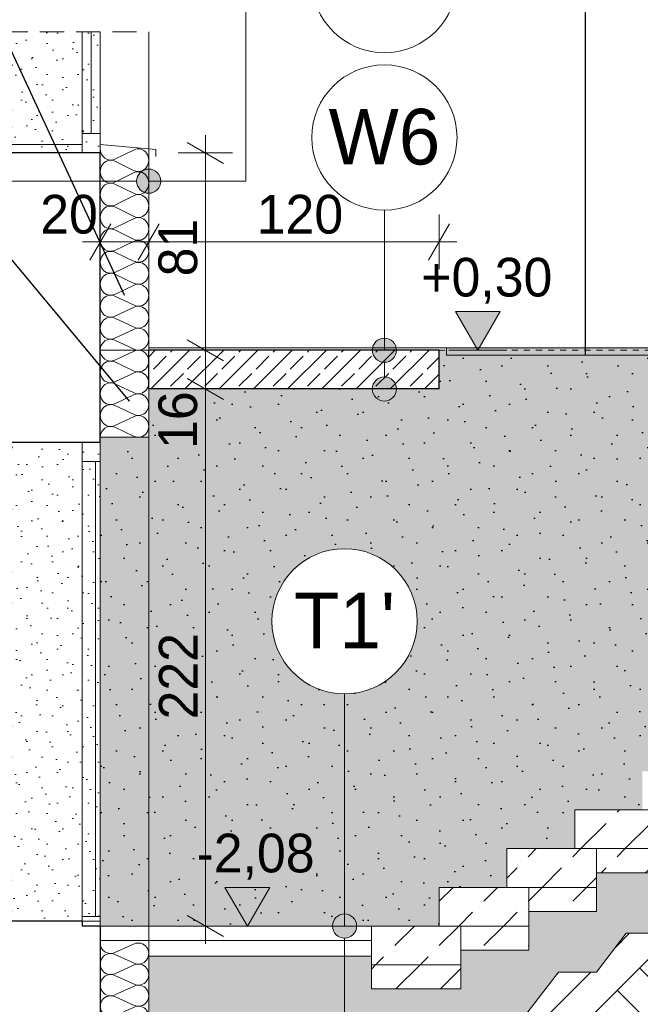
# Model space of a CAD drawing. Extents: x -264238 to -50309, y 31125 to 167795.
# Tile 19 of 256: x -235771 to -233207, y 76606 to 80676. Entities that reach past the tile are written whole.
import ezdxf

# ---------------------------------------------------------------- set-up
doc = ezdxf.new("R2010")
doc.units = 0
doc.header["$MEASUREMENT"] = 0
doc.linetypes.add('Hidden Line', pattern=[50, 25, -25])
doc.linetypes.add('Krawędzie ukryte', pattern=[150, 100, -50])
for name, color, linetype, lineweight in [('A-Opisy_Nr_Pióra__21', 7, 'Continuous', 9), ('Arch kolorystyka_Nr_Pióra__1', 7, 'Continuous', 25), ('Arch ocieplenie_Nr_Pióra__46', 5, 'Continuous', 13), ('Arch opisy_Nr_Pióra__1', 7, 'Continuous', 25), ('Arch opisy_Nr_Pióra__21', 7, 'Continuous', 9), ('Arch schody_Nr_Pióra__1', 7, 'Continuous', 25), ('Arch schody_Nr_Pióra__21', 7, 'Continuous', 9), ('Arch wykończenie_Nr_Pióra__46', 5, 'Continuous', 13), ('Arch wymiary_Nr_Pióra__21', 7, 'Continuous', 9), ('arch wypelnienia_Nr_Pióra__101', 8, 'Continuous', 13), ('arch wypelnienia_Nr_Pióra__21', 7, 'Continuous', 9), ('INWENT WYMIARY_Nr_Pióra__21', 7, 'Continuous', 9), ('INWENT.ŚCIANY_Nr_Pióra__1', 7, 'Continuous', 25), ('INWENT.ŚCIANY_Nr_Pióra__21', 7, 'Continuous', 9), ('INWENT.ŚCIANY_Nr_Pióra__5', 7, 'Continuous', 13), ('Istniejące stropy_Nr_Pióra__5', 7, 'Continuous', 13)]:
    doc.layers.add(name, color=color, linetype=linetype, lineweight=lineweight)
for name, color, linetype, lineweight, true_color in [('Arch kolorystyka_Nr_Pióra__81', 7, 'Continuous', 9, 0x5d5d5d), ('Arch ocieplenie_Nr_Pióra__25', 7, 'Continuous', 13, 0x40a5ff), ('Arch ocieplenie_Nr_Pióra__4', 7, 'Continuous', 9, 0x029e21), ('Arch okna_Nr_Pióra__4', 7, 'Continuous', 9, 0x029e21), ('Arch wykończenie_Nr_Pióra__25', 7, 'Continuous', 13, 0x40a5ff), ('arch wypelnienia_Nr_Pióra__2', 7, 'Continuous', 13, 0x7f7f7f)]:
    doc.layers.add(name, color=color, linetype=linetype, lineweight=lineweight, true_color=true_color)
for name, color, linetype in [('Arch ocieplenie', 7, 'Continuous'), ('Arch opisy', 7, 'Continuous'), ('Arch wymiary', 7, 'Continuous'), ('INWENT WYMIARY', 7, 'Continuous')]:
    doc.layers.add(name, color=color, linetype=linetype)
doc.styles.add('GENERATED_STYLE_1', font='txt')
doc.styles.add('GENERATED_STYLE_5', font='txt')
doc.dimstyles.new('GENERATED_STYLE__1', dxfattribs={"dimtxt": 160.000002, "dimasz": 114, "dimexe": 0.18, "dimexo": 0, "dimgap": 0.09, "dimtad": 1, "dimtih": 1, "dimtoh": 1, "dimdec": 0, "dimlfac": 0.1, "dimzin": 0, "dimdsep": 46, "dimtxsty": 'GENERATED_STYLE_1', "dimblk": 'ARROWHEAD_2', "dimblk1": 'ARROWHEAD_2', "dimblk2": 'ARROWHEAD_2', "dimcen": 0.09, "dimclrd": 7, "dimclre": 7, "dimclrt": 7, "dimazin": 0, "dimtfac": 1, "dimtdec": 4, "dimtmove": 0, "dimatfit": 3, "dimfxl": 0, "dimtolj": 1, "dimtzin": 0, "dimarcsym": 0})
doc.dimstyles.new('GENERATED_STYLE__13', dxfattribs={"dimtxt": 0.18, "dimasz": 273.6, "dimexe": 0.18, "dimexo": 0.0625, "dimgap": 0.09, "dimtad": 0, "dimtih": 1, "dimtoh": 1, "dimdec": 4, "dimzin": 0, "dimdsep": 46, "dimcen": 0.09, "dimadec": 0, "dimazin": 0, "dimtfac": 1, "dimtdec": 4, "dimtmove": 0, "dimatfit": 3, "dimldrblk": 'ARROWHEAD_5', "dimfxl": 0, "dimtolj": 1, "dimtzin": 0, "dimarcsym": 0})
doc.dimstyles.new('GENERATED_STYLE__15', dxfattribs={"dimtxt": 0.18, "dimasz": 145.92, "dimexe": 0.18, "dimexo": 0.0625, "dimgap": 0.09, "dimtad": 0, "dimtih": 1, "dimtoh": 1, "dimdec": 4, "dimzin": 0, "dimdsep": 46, "dimcen": 0.09, "dimadec": 0, "dimazin": 0, "dimtfac": 1, "dimtdec": 4, "dimtmove": 0, "dimatfit": 3, "dimldrblk": 'ARROWHEAD_5', "dimfxl": 0, "dimtolj": 1, "dimtzin": 0, "dimarcsym": 0})
doc.dimstyles.new('GENERATED_STYLE__2', dxfattribs={"dimtxt": 160.000002, "dimasz": 114, "dimexe": 0.18, "dimexo": 0, "dimgap": 0.09, "dimtad": 1, "dimdec": 0, "dimlfac": 0.1, "dimzin": 0, "dimdsep": 46, "dimtxsty": 'GENERATED_STYLE_1', "dimblk": 'ARROWHEAD_2', "dimblk1": 'ARROWHEAD_2', "dimblk2": 'ARROWHEAD_2', "dimcen": 0.09, "dimclrd": 7, "dimclre": 7, "dimclrt": 7, "dimazin": 0, "dimtfac": 1, "dimtdec": 4, "dimtmove": 0, "dimatfit": 3, "dimfxl": 0, "dimtolj": 1, "dimtzin": 0, "dimarcsym": 0})
pattern_1 = [(45, (0, 200), (-63.63961, 63.63961), [0, -60, 0, -90]), (110, (200, 200), (84.572336, 30.781813), [0, -44, 0, -76])]
pattern_2 = [(45, (0, 0), (-183.84776, 183.84776), [195, -65]), (45, (1e-14, 183.85), (-183.84776, 183.84776), [195, -65])]

# ---------------------------------------------------------------- blocks, each defined once
blk = doc.blocks.new('Izolacja cieplna 14_203', base_point=(-235438.4, 78949.6))
at = {"layer": 'Arch ocieplenie_Nr_Pióra__4', "linetype": 'Continuous'}
for p, q in [((-235378.9, 79268.3), (-235298, 79305.8)), ((-235298, 79223.3), (-235378.9, 79260.8)), ((-235378.9, 79178.3), (-235298, 79215.8)), ((-235298, 79133.3), (-235378.9, 79170.8)), ((-235378.9, 79088.3), (-235298, 79125.8)), ((-235298, 79043.3), (-235378.9, 79080.8)), ((-235378.9, 78998.3), (-235298, 79035.8)), ((-235298, 78953.3), (-235378.9, 78990.8))]:
    blk.add_line(p, q, dxfattribs=at)
for centre, start_param, end_param in [((-235281, 79264.6), 2.728799, 6.695979), ((-235395.9, 79309.6), 1.570796, 3.554385), ((-235395.9, 79219.6), 5.870392, 9.837571), ((-235281, 79174.6), 2.728799, 6.695979), ((-235395.9, 79129.6), 5.870392, 9.837571), ((-235281, 79084.6), 2.728799, 6.695979), ((-235395.9, 79039.6), 5.870392, 9.837571), ((-235281, 78994.6), 2.728799, 6.695979), ((-235395.9, 78949.6), 5.870392, 7.853982)]:
    blk.add_ellipse(centre, major_axis=(0, 45), ratio=0.945236, start_param=start_param, end_param=end_param, dxfattribs=at)
blk = doc.blocks.new('Izolacja cieplna 14_204', base_point=(-235438.4, 75639.6))
at = {"layer": 'Arch ocieplenie_Nr_Pióra__46', "linetype": 'Continuous'}
for p, q in [((-235378.8, 76819.6), (-235298, 76855.9)), ((-235298, 76776.1), (-235378.8, 76812.3)), ((-235378.8, 76732.5), (-235298, 76768.8)), ((-235298, 76688.9), (-235378.8, 76725.2)), ((-235378.8, 76645.4), (-235298, 76681.6)), ((-235298, 76601.8), (-235378.8, 76638)), ((-235378.8, 76558.2), (-235298, 76594.5)), ((-235298, 76514.6), (-235378.8, 76550.9)), ((-235378.8, 76471.1), (-235298, 76507.3)), ((-235298, 76427.5), (-235378.8, 76463.8)), ((-235378.8, 76383.9), (-235298, 76420.2)), ((-235298, 76340.4), (-235378.8, 76376.6)), ((-235378.8, 76296.8), (-235298, 76333)), ((-235298, 76253.2), (-235378.8, 76289.5)), ((-235378.8, 76209.6), (-235298, 76245.9)), ((-235298, 76166.1), (-235378.8, 76202.3)), ((-235378.8, 76122.5), (-235298, 76158.8)), ((-235298, 76078.9), (-235378.8, 76115.2)), ((-235378.8, 76035.4), (-235298, 76071.6)), ((-235298, 75991.8), (-235378.8, 76028)), ((-235378.8, 75948.2), (-235298, 75984.5)), ((-235298, 75904.6), (-235378.8, 75940.9)), ((-235378.8, 75861.1), (-235298, 75897.3)), ((-235298, 75817.5), (-235378.8, 75853.8)), ((-235378.8, 75773.9), (-235298, 75810.2)), ((-235298, 75730.4), (-235378.8, 75766.6)), ((-235378.8, 75686.8), (-235298, 75723)), ((-235298, 75643.2), (-235378.8, 75679.5))]:
    blk.add_line(p, q, dxfattribs=at)
for centre, start_param, end_param in [((-235395.9, 76859.6), 1.570796, 3.554385), ((-235281, 76816), 2.728799, 6.695979), ((-235395.9, 76772.4), 5.870392, 9.837571), ((-235281, 76728.8), 2.728799, 6.695979), ((-235395.9, 76685.3), 5.870392, 9.837571), ((-235281, 76641.7), 2.728799, 6.695979), ((-235395.9, 76598.1), 5.870392, 9.837571), ((-235281, 76554.6), 2.728799, 6.695979), ((-235395.9, 76511), 5.870392, 9.837571), ((-235281, 76467.4), 2.728799, 6.695979), ((-235395.9, 76423.8), 5.870392, 9.837571), ((-235281, 76380.3), 2.728799, 6.695979), ((-235395.9, 76336.7), 5.870392, 9.837571), ((-235281, 76293.1), 2.728799, 6.695979), ((-235395.9, 76249.6), 5.870392, 9.837571), ((-235281, 76206), 2.728799, 6.695979), ((-235395.9, 76162.4), 5.870392, 9.837571), ((-235281, 76118.8), 2.728799, 6.695979), ((-235395.9, 76075.3), 5.870392, 9.837571), ((-235281, 76031.7), 2.728799, 6.695979), ((-235395.9, 75988.1), 5.870392, 9.837571), ((-235281, 75944.6), 2.728799, 6.695979), ((-235395.9, 75901), 5.870392, 9.837571), ((-235281, 75857.4), 2.728799, 6.695979), ((-235395.9, 75813.8), 5.870392, 9.837571), ((-235281, 75770.3), 2.728799, 6.695979), ((-235395.9, 75726.7), 5.870392, 9.837571), ((-235281, 75683.1), 2.728799, 6.695979), ((-235395.9, 75639.6), 5.870392, 7.853982)]:
    blk.add_ellipse(centre, major_axis=(0, 43.6), ratio=0.97621, start_param=start_param, end_param=end_param, dxfattribs=at)
blk = doc.blocks.new('Izolacja cieplna 14_215', base_point=(-235438.4, 79309.6))
at = {"layer": 'Arch ocieplenie_Nr_Pióra__46', "linetype": 'Continuous'}
for p, q in [((-235378.8, 79722), (-235298, 79759.7)), ((-235298, 79676.6), (-235378.8, 79714.3)), ((-235378.8, 79631.2), (-235298, 79668.9)), ((-235298, 79585.8), (-235378.8, 79623.5)), ((-235378.8, 79540.4), (-235298, 79578.1)), ((-235298, 79495), (-235378.8, 79532.7)), ((-235378.8, 79449.6), (-235298, 79487.3)), ((-235298, 79404.2), (-235378.8, 79441.9)), ((-235378.8, 79358.8), (-235298, 79396.5)), ((-235298, 79313.4), (-235378.8, 79351.1))]:
    blk.add_line(p, q, dxfattribs=at)
for centre, start_param, end_param in [((-235395.9, 79763.6), 1.570796, 3.554385), ((-235281, 79718.2), 2.728799, 6.695979), ((-235395.9, 79672.8), 5.870392, 9.837571), ((-235281, 79627.4), 2.728799, 6.695979), ((-235395.9, 79582), 5.870392, 9.837571), ((-235281, 79536.6), 2.728799, 6.695979), ((-235395.9, 79491.2), 5.870392, 9.837571), ((-235281, 79445.8), 2.728799, 6.695979), ((-235395.9, 79400.4), 5.870392, 9.837571), ((-235281, 79355), 2.728799, 6.695979), ((-235395.9, 79309.6), 5.870392, 7.853982)]:
    blk.add_ellipse(centre, major_axis=(0, 45.4), ratio=0.936903, start_param=start_param, end_param=end_param, dxfattribs=at)
blk = doc.blocks.new('Izolacja cieplna 14_216', base_point=(-235438.4, 79763.6))
at = {"layer": 'Arch ocieplenie_Nr_Pióra__25', "linetype": 'Continuous'}
for p, q in [((-235378.8, 80098.8), (-235298, 80138.2)), ((-235298, 80051.5), (-235378.8, 80090.9)), ((-235378.8, 80004.2), (-235298, 80043.5)), ((-235298, 79956.8), (-235378.8, 79996.2)), ((-235378.8, 79909.5), (-235298, 79948.9)), ((-235298, 79862.2), (-235378.8, 79901.6)), ((-235378.8, 79814.9), (-235298, 79854.2)), ((-235298, 79767.5), (-235378.8, 79806.9))]:
    blk.add_line(p, q, dxfattribs=at)
for centre, start_param, end_param in [((-235395.9, 80142.2), 1.570796, 3.554385), ((-235281, 80094.8), 2.728799, 6.695979), ((-235395.9, 80047.5), 5.870392, 9.837571), ((-235281, 80000.2), 2.728799, 6.695979), ((-235395.9, 79952.9), 5.870392, 9.837571), ((-235281, 79905.5), 2.728799, 6.695979), ((-235395.9, 79858.2), 5.870392, 9.837571), ((-235281, 79810.9), 2.728799, 6.695979), ((-235395.9, 79763.6), 5.870392, 7.853982)]:
    blk.add_ellipse(centre, major_axis=(0, 47.3), ratio=0.898774, start_param=start_param, end_param=end_param, dxfattribs=at)
blk = doc.blocks.new('Linia_101', base_point=(-234429.3, 75929.6))
at = {"layer": 'Arch opisy_Nr_Pióra__21', "linetype": 'Continuous'}
for points in [[(-234379.3, 76929.6), (-234383.1, 76948.7), (-234394, 76964.9), (-234410.2, 76975.8), (-234429.3, 76979.6), (-234448.5, 76975.8), (-234464.7, 76964.9), (-234475.5, 76948.7), (-234479.3, 76929.6), (-234475.5, 76910.4), (-234464.7, 76894.2), (-234448.5, 76883.4), (-234429.3, 76879.6), (-234410.2, 76883.4), (-234394, 76894.2), (-234383.1, 76910.4)], [(-234379.3, 75929.6), (-234383.1, 75948.7), (-234394, 75964.9), (-234410.2, 75975.8), (-234429.3, 75979.6), (-234448.5, 75975.8), (-234464.7, 75964.9), (-234475.5, 75948.7), (-234479.3, 75929.6), (-234475.5, 75910.4), (-234464.7, 75894.2), (-234448.5, 75883.4), (-234429.3, 75879.6), (-234410.2, 75883.4), (-234394, 75894.2), (-234383.1, 75910.4)]]:
    blk.add_hatch(color=256, dxfattribs=at).paths.add_polyline_path(points, flags=0)
blk.add_line((-234429.3, 75979.6), (-234429.3, 76879.6), dxfattribs=at)
for centre in [(-234429.3, 76929.6), (-234429.3, 75929.6)]:
    blk.add_circle(centre, 50, dxfattribs=at)
blk = doc.blocks.new('Linia_102', base_point=(-234429.3, 76929.6))
at = {"layer": 'Arch opisy_Nr_Pióra__21', "linetype": 'Continuous'}
blk.add_line((-234429.3, 76929.6), (-234429.3, 77889.2), dxfattribs=at)
blk.add_circle((-234429.3, 78189.2), 300, dxfattribs=at)
blk = doc.blocks.new('Linia_103', base_point=(-234264.6, 79309.6))
at = {"layer": 'Arch opisy_Nr_Pióra__21', "linetype": 'Continuous'}
blk.add_line((-234264.6, 79309.6), (-234264.6, 79888.6), dxfattribs=at)
blk.add_circle((-234264.6, 80188.6), 300, dxfattribs=at)
blk = doc.blocks.new('Linia_104', base_point=(-235858.4, 80008.2))
at = {"layer": 'Arch opisy_Nr_Pióra__21', "linetype": 'Continuous'}
for points in [[(-235808.4, 80008.2), (-235812.3, 80027.3), (-235823.1, 80043.5), (-235839.3, 80054.4), (-235858.4, 80058.2), (-235877.6, 80054.4), (-235893.8, 80043.5), (-235904.6, 80027.3), (-235908.4, 80008.2), (-235904.6, 79989), (-235893.8, 79972.8), (-235877.6, 79962), (-235858.4, 79958.2), (-235839.3, 79962), (-235823.1, 79972.8), (-235812.3, 79989)], [(-235188.4, 80008.2), (-235192.3, 80027.3), (-235203.1, 80043.5), (-235219.3, 80054.4), (-235238.4, 80058.2), (-235257.6, 80054.4), (-235273.8, 80043.5), (-235284.6, 80027.3), (-235288.4, 80008.2), (-235284.6, 79989), (-235273.8, 79972.8), (-235257.6, 79962), (-235238.4, 79958.2), (-235219.3, 79962), (-235203.1, 79972.8), (-235192.3, 79989)]]:
    blk.add_hatch(color=256, dxfattribs=at).paths.add_polyline_path(points, flags=0)
blk.add_line((-235808.4, 80008.2), (-235288.4, 80008.2), dxfattribs=at)
for centre in [(-235858.4, 80008.2), (-235238.4, 80008.2)]:
    blk.add_circle(centre, 50, dxfattribs=at)
blk = doc.blocks.new('Linia_105', base_point=(-234836.6, 80839))
at = {"layer": 'Arch opisy_Nr_Pióra__21', "linetype": 'Continuous'}
blk.add_line((-234836.6, 80839), (-234564.6, 80839), dxfattribs=at)
blk.add_circle((-234264.6, 80839), 300, dxfattribs=at)
blk = doc.blocks.new('Wymiary_62', base_point=(-234830.7, 76929.6))
at = {"layer": 'INWENT WYMIARY_Nr_Pióra__21', "linetype": 'Continuous'}
blk.add_hatch(color=256, dxfattribs=at).paths.add_polyline_path([(-234830.7, 76929.6), (-234923.5, 77089.6), (-234737.9, 77089.6)], flags=0)
for p, q in [((-234830.7, 76929.6), (-234923.5, 77089.6)), ((-234923.5, 77089.6), (-234737.9, 77089.6)), ((-234737.9, 77089.6), (-234830.7, 76929.6)), ((-234830.7, 76929.6), (-234950.7, 76929.6)), ((-234830.7, 76929.6), (-234710.7, 76929.6))]:
    blk.add_line(p, q, dxfattribs=at)
at = {"layer": 'INWENT WYMIARY_Nr_Pióra__21', "insert": (-235040.8, 77121.6), "char_height": 160, "attachment_point": 7, "style": 'GENERATED_STYLE_1'}
blk.add_mtext('{-2,08}', dxfattribs=at)
blk = doc.blocks.new('Wymiary_64', base_point=(-233878.7, 79309.6))
at = {"layer": 'INWENT WYMIARY_Nr_Pióra__21', "linetype": 'Continuous'}
blk.add_hatch(color=256, dxfattribs=at).paths.add_polyline_path([(-233878.7, 79309.6), (-233971.5, 79469.6), (-233785.9, 79469.6)], flags=0)
for p, q in [((-233878.7, 79309.6), (-233971.5, 79469.6)), ((-233971.5, 79469.6), (-233785.9, 79469.6)), ((-233785.9, 79469.6), (-233878.7, 79309.6)), ((-233878.7, 79309.6), (-233998.7, 79309.6)), ((-233878.7, 79309.6), (-233758.7, 79309.6))]:
    blk.add_line(p, q, dxfattribs=at)
at = {"layer": 'INWENT WYMIARY_Nr_Pióra__21', "insert": (-234112.1, 79501.6), "char_height": 160, "attachment_point": 7, "style": 'GENERATED_STYLE_1'}
blk.add_mtext('{+0,30}', dxfattribs=at)
blk = doc.blocks.new('*D1644')
at = {"layer": 'Arch wymiary_Nr_Pióra__21', "linetype": 'Continuous'}
for p, q in [((-235079.1, 79192.9), (-234929.1, 79106.3)), ((-234891.6, 79149.6), (-235116.6, 79149.6)), ((-235004.1, 76929.6), (-235004.1, 79149.6)), ((-235079.1, 76972.9), (-234929.1, 76886.3)), ((-234891.6, 76929.6), (-235116.6, 76929.6)), ((-235004.1, 76856.2), (-235004.1, 76929.6))]:
    blk.add_line(p, q, dxfattribs=at)
at = {"layer": 'Arch wymiary_Nr_Pióra__21', "char_height": 160, "attachment_point": 7, "rotation": 90, "style": 'GENERATED_STYLE_1'}
for s, insert in [('{16}', (-235036.1, 78901.4)), ('{222}', (-235036.1, 77783.6))]:
    blk.add_mtext(s, dxfattribs=dict(at, insert=insert))
blk = doc.blocks.new('ARROWHEAD_2')
at = {"color": 0, "linetype": 'Continuous', "lineweight": 0}
for p, q in [((-0.378, -0.655), (0.378, 0.655)), ((0, 0), (-1, 0))]:
    blk.add_line(p, q, dxfattribs=at)
blk = doc.blocks.new('*D1645')
at = {"layer": 'Arch wymiary_Nr_Pióra__21', "linetype": 'Continuous'}
for p, q in [((-234929.1, 79266.3), (-235079.1, 79352.9)), ((-235004.1, 79309.6), (-235004.1, 79382.9)), ((-234891.6, 79309.6), (-235116.6, 79309.6)), ((-235004.1, 79149.6), (-235004.1, 79309.6)), ((-235079.1, 79192.9), (-234929.1, 79106.3)), ((-234891.6, 79149.6), (-235116.6, 79149.6))]:
    blk.add_line(p, q, dxfattribs=at)
at = {"layer": 'Arch wymiary_Nr_Pióra__21', "char_height": 160, "attachment_point": 7, "rotation": 90, "style": 'GENERATED_STYLE_1'}
for s, insert in [('{16}', (-235036.1, 78901.4)), ('{222}', (-235036.1, 77783.6))]:
    blk.add_mtext(s, dxfattribs=dict(at, insert=insert))
blk = doc.blocks.new('*D1646')
at = {"layer": 'Arch wymiary_Nr_Pióra__21', "linetype": 'Continuous'}
for p, q in [((-235438.4, 79644.8), (-235438.4, 79869.8)), ((-235238.4, 79644.8), (-235238.4, 79869.8)), ((-235395.1, 79832.3), (-235481.7, 79682.3)), ((-235195.1, 79832.3), (-235281.7, 79682.3)), ((-235511.8, 79757.3), (-235438.4, 79757.3)), ((-235438.4, 79757.3), (-235238.4, 79757.3))]:
    blk.add_line(p, q, dxfattribs=at)
at = {"layer": 'Arch wymiary_Nr_Pióra__21', "char_height": 160, "attachment_point": 7, "style": 'GENERATED_STYLE_1'}
for s, insert in [('{20}', (-235686.6, 79789.3)), ('{120}', (-234792, 79789.3))]:
    blk.add_mtext(s, dxfattribs=dict(at, insert=insert))
blk = doc.blocks.new('*D1647')
at = {"layer": 'Arch wymiary_Nr_Pióra__21', "linetype": 'Continuous'}
for p, q in [((-235238.4, 79644.8), (-235238.4, 79869.8)), ((-234038.4, 79644.8), (-234038.4, 79869.8)), ((-235195.1, 79832.3), (-235281.7, 79682.3)), ((-234081.7, 79682.3), (-233995.1, 79832.3)), ((-235238.4, 79757.3), (-234038.4, 79757.3)), ((-234038.4, 79757.3), (-233965.1, 79757.3))]:
    blk.add_line(p, q, dxfattribs=at)
at = {"layer": 'Arch wymiary_Nr_Pióra__21', "char_height": 160, "attachment_point": 7, "style": 'GENERATED_STYLE_1'}
for s, insert in [('{20}', (-235686.6, 79789.3)), ('{120}', (-234792, 79789.3))]:
    blk.add_mtext(s, dxfattribs=dict(at, insert=insert))
blk = doc.blocks.new('*D1648')
at = {"layer": 'Arch wymiary_Nr_Pióra__21', "linetype": 'Continuous'}
for p, q in [((-234929.1, 80081.3), (-235079.1, 80167.9)), ((-235004.1, 80124.6), (-235004.1, 80197.9)), ((-234891.6, 80124.6), (-235116.6, 80124.6)), ((-235004.1, 79309.6), (-235004.1, 80124.6)), ((-235079.1, 79352.9), (-234929.1, 79266.3)), ((-234891.6, 79309.6), (-235116.6, 79309.6)), ((-235004.1, 79236.2), (-235004.1, 79309.6))]:
    blk.add_line(p, q, dxfattribs=at)
at = {"layer": 'Arch wymiary_Nr_Pióra__21', "insert": (-235036.1, 79614.7), "char_height": 160, "attachment_point": 7, "rotation": 90, "style": 'GENERATED_STYLE_1'}
blk.add_mtext('{81}', dxfattribs=at)
blk = doc.blocks.new('ARROWHEAD_5')
at = {"color": 0, "linetype": 'Continuous', "lineweight": 0}
blk.add_line((0, 0), (-1, 0), dxfattribs=at)
blk.add_solid([(-1, 0.2679), (0, 0), (-1, -0.2679), (-1, 0.2679)], dxfattribs=at)
blk = doc.blocks.new('Linia_108', base_point=(-234264.6, 79149.6))
at = {"layer": 'Arch opisy_Nr_Pióra__21', "linetype": 'Continuous'}
for points in [[(-234214.6, 79309.6), (-234218.4, 79328.7), (-234229.2, 79344.9), (-234245.4, 79355.8), (-234264.6, 79359.6), (-234283.7, 79355.8), (-234299.9, 79344.9), (-234310.8, 79328.7), (-234314.6, 79309.6), (-234310.8, 79290.4), (-234299.9, 79274.2), (-234283.7, 79263.4), (-234264.6, 79259.6), (-234245.4, 79263.4), (-234229.2, 79274.2), (-234218.4, 79290.4)], [(-234214.6, 79149.6), (-234218.4, 79168.7), (-234229.2, 79184.9), (-234245.4, 79195.8), (-234264.6, 79199.6), (-234283.7, 79195.8), (-234299.9, 79184.9), (-234310.8, 79168.7), (-234314.6, 79149.6), (-234310.8, 79130.4), (-234299.9, 79114.2), (-234283.7, 79103.4), (-234264.6, 79099.6), (-234245.4, 79103.4), (-234229.2, 79114.2), (-234218.4, 79130.4)]]:
    blk.add_hatch(color=256, dxfattribs=at).paths.add_polyline_path(points, flags=0)
blk.add_line((-234264.6, 79199.6), (-234264.6, 79259.6), dxfattribs=at)
for centre in [(-234264.6, 79309.6), (-234264.6, 79149.6)]:
    blk.add_circle(centre, 50, dxfattribs=at)

msp = doc.modelspace()

# ---------------------------------------------------------------- hatches: boundary and pattern name
at = {"layer": 'Arch kolorystyka_Nr_Pióra__1', "linetype": 'Continuous'}
h = msp.add_hatch(dxfattribs=at)
h.set_pattern_fill('Carpet', color=256, style=0, pattern_type=2)
h.set_pattern_definition([(45, (0, 300), (-95.459415, 95.459415), [0, -90, 0, -135]), (110, (300, 300), (126.858504, 46.17272), [0, -66, 0, -114])])
h.paths.add_polyline_path([(-235438.4, 78929.6), (-235438.4, 78919.6), (-235438.4, 76929.6), (-235238.4, 76929.6), (-234318.4, 76929.6), (-234038.4, 76929.6), (-234038.4, 77089.6), (-233758.4, 77089.6), (-233758.4, 77249.6), (-233478.4, 77249.6), (-233478.4, 77409.6), (-233198.4, 77409.6), (-233198.4, 77569.6), (-232918.4, 77569.6), (-232918.4, 77729.6), (-232638.4, 77729.6), (-232638.4, 77889.6), (-232358.4, 77889.6), (-232358.4, 78049.6), (-232078.4, 78049.6), (-232078.4, 78209.6), (-231798.4, 78209.6), (-231798.4, 78369.6), (-231518.4, 78369.6), (-231518.4, 78529.6), (-231148.4, 78529.6), (-231148.4, 79289.6), (-234008.4, 79289.6), (-234008.4, 79309.6), (-234038.4, 79309.6), (-234038.4, 79149.6), (-234218.4, 79149.6), (-235238.4, 79149.6), (-235238.4, 78949.6), (-235438.4, 78949.6)], flags=0)
h.paths.add_polyline_path([(-234429.3, 77889.2, 0.414214), (-234129.3, 78189.2, 1), (-234729.3, 78189.2, 0.414214)], flags=0)
at = {"layer": 'Arch kolorystyka_Nr_Pióra__81', "linetype": 'Continuous'}
msp.add_hatch(color=256, dxfattribs=at).paths.add_polyline_path([(-234008.4, 79289.6), (-231118.4, 79289.6), (-231118.4, 79319.6), (-234008.4, 79319.6)], flags=0)
at = {"layer": 'Arch kolorystyka_Nr_Pióra__81', "linetype": 'Continuous', "lineweight": 0, "true_color": 0x454545}
h = msp.add_hatch(color=250, dxfattribs=at)
h.paths.add_polyline_path([(-235438.4, 78919.6), (-235438.4, 76929.6), (-235238.4, 76929.6), (-234318.4, 76929.6), (-234038.4, 76929.6), (-234038.4, 77089.6), (-233758.4, 77089.6), (-233758.4, 77249.6), (-233478.4, 77249.6), (-233478.4, 77409.6), (-233198.4, 77409.6), (-233198.4, 77569.6), (-232918.4, 77569.6), (-232918.4, 77729.6), (-232638.4, 77729.6), (-232638.4, 77889.6), (-232358.4, 77889.6), (-232358.4, 78049.6), (-232078.4, 78049.6), (-232078.4, 78209.6), (-231798.4, 78209.6), (-231798.4, 78369.6), (-231518.4, 78369.6), (-231518.4, 78529.6), (-231148.4, 78529.6), (-231148.4, 79289.6), (-234008.4, 79289.6), (-234008.4, 79309.6), (-234038.4, 79309.6), (-234038.4, 79149.6), (-234218.4, 79149.6), (-235238.4, 79149.6), (-235238.4, 78949.6), (-235438.4, 78949.6), (-235438.4, 78929.6)], flags=0)
h.paths.add_polyline_path([(-234429.3, 77889.2, 0.414214), (-234129.3, 78189.2, 1), (-234729.3, 78189.2, 0.414214)], flags=0)
at = {"layer": 'arch wypelnienia_Nr_Pióra__101', "linetype": 'Continuous'}
h = msp.add_hatch(dxfattribs=at)
h.set_pattern_fill('Cut_Stone', color=256, style=0, pattern_type=2)
h.set_pattern_definition(pattern_1)
h.paths.add_polyline_path([(-235438.4, 80624.8), (-235438.4, 80124.6), (-235858.4, 80124.6), (-235858.4, 80624.8)], flags=0)
h = msp.add_hatch(dxfattribs=at)
h.set_pattern_fill('Cut_Stone', color=256, style=0, pattern_type=2)
h.set_pattern_definition(pattern_1)
h.paths.add_polyline_path([(-235858.4, 76949.6), (-235438.4, 76949.6), (-235438.4, 78929.6), (-235858.4, 78929.6)], flags=0)
at = {"layer": 'arch wypelnienia_Nr_Pióra__2', "linetype": 'Continuous'}
h = msp.add_hatch(dxfattribs=at)
h.set_pattern_fill('Cut_Stone', color=256, style=0, pattern_type=2)
h.set_pattern_definition(pattern_1)
h.paths.add_polyline_path([(-232268.4, 77789.6), (-232268.4, 77729.6), (-232268.4, 77629.6), (-232548.4, 77629.6), (-232548.4, 77569.6), (-232548.4, 77469.6), (-232828.4, 77469.6), (-232828.4, 77409.6), (-232828.4, 77309.6), (-233108.4, 77309.6), (-233108.4, 77249.6), (-233108.4, 77149.6), (-233388.4, 77149.6), (-233388.4, 77089.6), (-233388.4, 76989.6), (-233668.4, 76989.6), (-233668.4, 76929.6), (-233668.4, 76829.6), (-233948.4, 76829.6), (-233948.4, 76769.6), (-233948.4, 76669.6), (-234318.4, 76669.6), (-234318.4, 76769.6), (-234318.4, 76804.6), (-235238.4, 76804.6), (-235238.4, 76429.6), (-233784.2, 76429.6), (-233545, 76739.6), (-233388.4, 76739.6), (-233265, 76899.6), (-233108.4, 76899.6), (-232985, 77059.6), (-232828.4, 77059.6), (-232705, 77219.6), (-232548.4, 77219.6), (-232425, 77379.6), (-232268.4, 77379.6), (-232145, 77539.6), (-231988.4, 77539.6), (-231865, 77699.6), (-231708.4, 77699.6), (-231585, 77859.6), (-231428.4, 77859.6), (-231305, 78019.6), (-231148.4, 78019.6), (-230974.9, 78244.6), (-228980.9, 78244.6), (-228980.9, 78394.6), (-231148.4, 78394.6), (-231148.4, 78269.6), (-231428.4, 78269.6), (-231428.4, 78209.6), (-231428.4, 78109.6), (-231708.4, 78109.6), (-231708.4, 78049.6), (-231708.4, 77949.6), (-231988.4, 77949.6), (-231988.4, 77889.6), (-231988.4, 77789.6)], flags=0)
h = msp.add_hatch(dxfattribs=at)
h.set_pattern_fill('Earth', color=256, style=0, pattern_type=2)
h.set_pattern_definition([(45, (0, 0), (-275.77163, 275.77163), []), (45, (-91.9, 91.9), (-551.5433, 551.5433), []), (45, (-183.85, 183.85), (-551.5433, 551.5433), []), (135, (-275.77, 275.77), (91.92388, 91.92388), [390, -390])])
h.paths.add_polyline_path([(-231148.4, 76429.6), (-231148.4, 78019.6), (-231305, 78019.6), (-231428.4, 77859.6), (-231585, 77859.6), (-231708.4, 77699.6), (-231865, 77699.6), (-231988.4, 77539.6), (-232145, 77539.6), (-232268.4, 77379.6), (-232425, 77379.6), (-232548.4, 77219.6), (-232705, 77219.6), (-232828.4, 77059.6), (-232985, 77059.6), (-233108.4, 76899.6), (-233265, 76899.6), (-233388.4, 76739.6), (-233545, 76739.6), (-233784.2, 76429.6)], flags=0)
h = msp.add_hatch(dxfattribs=at)
h.set_pattern_fill('Dashed', color=256, style=0, pattern_type=2)
h.set_pattern_definition(pattern_2)
h.paths.add_polyline_path([(-233388.4, 77149.6), (-233108.4, 77149.6), (-233108.4, 77249.6), (-233388.4, 77249.6)], flags=0)
h = msp.add_hatch(dxfattribs=at)
h.set_pattern_fill('Dashed', color=256, style=0, pattern_type=2)
h.set_pattern_definition(pattern_2)
h.paths.add_polyline_path([(-233668.4, 76989.6), (-233388.4, 76989.6), (-233388.4, 77089.6), (-233668.4, 77089.6)], flags=0)
h = msp.add_hatch(dxfattribs=at)
h.set_pattern_fill('Dashed', color=256, style=0, pattern_type=2)
h.set_pattern_definition(pattern_2)
h.paths.add_polyline_path([(-233948.4, 76829.6), (-233668.4, 76829.6), (-233668.4, 76929.6), (-233948.4, 76929.6)], flags=0)
h = msp.add_hatch(dxfattribs=at)
h.set_pattern_fill('Dashed', color=256, style=0, pattern_type=2)
h.set_pattern_definition(pattern_2)
h.paths.add_polyline_path([(-233948.4, 76769.6), (-234318.4, 76769.6), (-234318.4, 76669.6), (-233948.4, 76669.6)], flags=0)
at = {"layer": 'arch wypelnienia_Nr_Pióra__21', "linetype": 'Continuous'}
h = msp.add_hatch(dxfattribs=at)
h.set_pattern_fill('beton_zbrojony', color=256, style=0, pattern_type=2)
h.set_pattern_definition([(45, (0, 0), (-70.71068, 70.71068), []), (45, (-35.36, 35.36), (-70.71068, 70.71068), [75, -25])])
h.paths.add_polyline_path([(-235238.4, 79149.6), (-234038.4, 79149.6), (-234038.4, 79309.6), (-235238.4, 79309.6)], flags=0)
h = msp.add_hatch(dxfattribs=at)
h.set_pattern_fill('Dashed', color=256, style=0, pattern_type=2)
h.set_pattern_definition(pattern_2)
h.paths.add_polyline_path([(-233478.4, 77249.6), (-233108.4, 77249.6), (-233108.4, 77409.6), (-233478.4, 77409.6)], flags=0)
h = msp.add_hatch(dxfattribs=at)
h.set_pattern_fill('Dashed', color=256, style=0, pattern_type=2)
h.set_pattern_definition(pattern_2)
h.paths.add_polyline_path([(-233758.4, 77089.6), (-233388.4, 77089.6), (-233388.4, 77249.6), (-233758.4, 77249.6)], flags=0)
h = msp.add_hatch(dxfattribs=at)
h.set_pattern_fill('Dashed', color=256, style=0, pattern_type=2)
h.set_pattern_definition(pattern_2)
h.paths.add_polyline_path([(-233668.4, 77089.6), (-234038.4, 77089.6), (-234038.4, 76929.6), (-233668.4, 76929.6)], flags=0)
h = msp.add_hatch(dxfattribs=at)
h.set_pattern_fill('Dashed', color=256, style=0, pattern_type=2)
h.set_pattern_definition(pattern_2)
h.paths.add_polyline_path([(-234318.4, 76769.6), (-233948.4, 76769.6), (-233948.4, 76929.6), (-234318.4, 76929.6)], flags=0)

# ---------------------------------------------------------------- linework, layer by layer
at = {"layer": 'Arch okna_Nr_Pióra__4', "linetype": 'Continuous'}
for p, q in [((-235513.4, 80124.6), (-235513.4, 80624.8)), ((-235475.9, 80204.6), (-235475.9, 80624.8)), ((-235438.4, 80124.6), (-235438.4, 80624.8)), ((-235513.4, 80204.6), (-235438.4, 80204.6)), ((-235888.4, 80159.6), (-235513.4, 80159.6)), ((-235438.4, 80159.6), (-235208.4, 80139.6)), ((-235208.4, 80139.6), (-235208.4, 80109.6)), ((-235238.8, 79319.6), (-234008.4, 79319.6)), ((-234008.4, 79319.6), (-234008.4, 79289.6)), ((-234008.4, 79319.6), (-231118.4, 79319.6)), ((-231118.4, 79289.6), (-234008.4, 79289.6)), ((-235513.4, 76969.6), (-235513.4, 78929.6)), ((-235438.4, 76949.6), (-235438.4, 78929.6)), ((-235513.4, 78849.6), (-235438.4, 78849.6)), ((-235458.4, 76969.6), (-235458.4, 78849.6)), ((-235513.4, 76949.6), (-235513.4, 76969.6)), ((-235513.4, 76969.6), (-235438.4, 76969.6)), ((-235513.4, 76949.6), (-235438.4, 76949.6))]:
    msp.add_line(p, q, dxfattribs=at)
at = {"layer": 'Arch opisy_Nr_Pióra__21', "linetype": 'Continuous'}
for p, q in [((-234836.6, 80008.2), (-234836.6, 80839)), ((-235238.4, 80008.2), (-234836.6, 80008.2))]:
    msp.add_line(p, q, dxfattribs=at)
at = {"layer": 'Arch schody_Nr_Pióra__1', "linetype": 'Continuous'}
for p, q in [((-234038.4, 79309.6), (-235238.4, 79309.6)), ((-235238.4, 79149.6), (-235238.4, 79309.6)), ((-234038.4, 79149.6), (-234038.4, 79309.6)), ((-234038.4, 79149.6), (-235238.4, 79149.6))]:
    msp.add_line(p, q, dxfattribs=at)
at = {"layer": 'Arch schody_Nr_Pióra__21', "linetype": 'Continuous'}
for p, q in [((-235238.4, 76129.6), (-235238.4, 79369.6)), ((-233478.4, 77249.6), (-233478.4, 77409.6)), ((-233478.4, 77409.6), (-233108.4, 77409.6)), ((-233758.4, 77089.6), (-233758.4, 77249.6)), ((-233758.4, 77249.6), (-233388.4, 77249.6)), ((-233108.4, 77249.6), (-233478.4, 77249.6)), ((-233388.4, 77249.6), (-233388.4, 77089.6)), ((-233108.4, 77149.6), (-233388.4, 77149.6)), ((-234038.4, 76929.6), (-234038.4, 77089.6)), ((-234038.4, 77089.6), (-233668.4, 77089.6)), ((-233388.4, 77089.6), (-233758.4, 77089.6)), ((-233668.4, 77089.6), (-233668.4, 76929.6)), ((-233388.4, 77089.6), (-233388.4, 76989.6)), ((-233388.4, 76989.6), (-233668.4, 76989.6)), ((-234318.4, 76929.6), (-235438.4, 76929.6)), ((-234318.4, 76769.6), (-234318.4, 76929.6)), ((-234318.4, 76929.6), (-233948.4, 76929.6)), ((-233668.4, 76929.6), (-234038.4, 76929.6)), ((-233948.4, 76929.6), (-233948.4, 76769.6)), ((-233668.4, 76929.6), (-233668.4, 76829.6)), ((-233388.4, 76739.6), (-233265, 76899.6)), ((-233108.4, 76899.6), (-233265, 76899.6)), ((-234318.4, 76869.6), (-235438.4, 76869.6)), ((-235238.4, 76839.6), (-235238.4, 76819.6)), ((-234318.4, 76804.6), (-235238.4, 76804.6)), ((-233668.4, 76829.6), (-233948.4, 76829.6)), ((-233948.4, 76769.6), (-234318.4, 76769.6)), ((-234318.4, 76669.6), (-234318.4, 76769.6)), ((-233948.4, 76769.6), (-233948.4, 76669.6)), ((-233784.2, 76429.6), (-233545, 76739.6)), ((-233388.4, 76739.6), (-233545, 76739.6)), ((-233948.4, 76669.6), (-234318.4, 76669.6))]:
    msp.add_line(p, q, dxfattribs=at)
at = {"layer": 'Arch schody_Nr_Pióra__21', "linetype": 'Hidden Line'}
msp.add_line((-235238.4, 79309.6), (-231148.4, 79309.6), dxfattribs=at)
at = {"layer": 'Arch wykończenie_Nr_Pióra__25', "linetype": 'Continuous'}
msp.add_line((-235238.4, 80142.2), (-235238.4, 80624.8), dxfattribs=at)
at = {"layer": 'Arch wykończenie_Nr_Pióra__46', "linetype": 'Continuous'}
for p, q in [((-235238.4, 79009.6), (-235238.4, 80142.2)), ((-235238.4, 79309.6), (-235438.4, 79309.6)), ((-235238.4, 78949.6), (-235438.4, 78949.6))]:
    msp.add_line(p, q, dxfattribs=at)
at = {"layer": 'INWENT.ŚCIANY_Nr_Pióra__1', "linetype": 'Continuous'}
for p, q in [((-235438.4, 80124.6), (-235858.4, 80124.6)), ((-235438.4, 78929.6), (-235438.4, 80124.6)), ((-235858.4, 78929.6), (-235438.4, 78929.6)), ((-235513.4, 76949.6), (-235858.4, 76949.6)), ((-235513.4, 76949.6), (-235513.4, 76929.6)), ((-235438.4, 76929.6), (-235513.4, 76929.6)), ((-235438.4, 76929.6), (-235438.4, 75639.6))]:
    msp.add_line(p, q, dxfattribs=at)
at = {"layer": 'INWENT.ŚCIANY_Nr_Pióra__21', "linetype": 'Continuous'}
msp.add_line((-235438.4, 76839.6), (-235438.4, 78919.6), dxfattribs=at)
at = {"layer": 'INWENT.ŚCIANY_Nr_Pióra__5', "linetype": 'Continuous'}
msp.add_line((-235438.4, 80124.6), (-235438.4, 80624.8), dxfattribs=at)
at = {"layer": 'Istniejące stropy_Nr_Pióra__5', "linetype": 'Krawędzie ukryte'}
msp.add_line((-239138.4, 80624.8), (-235238.4, 80624.8), dxfattribs=at)

# ---------------------------------------------------------------- block references
at = {"layer": 'Arch ocieplenie', "color": 104, "linetype": 'Continuous', "lineweight": 9, "true_color": 0x029e21}
for name, p in [('Izolacja cieplna 14_216', (-235438.4, 79763.6)), ('Izolacja cieplna 14_215', (-235438.4, 79309.6)), ('Izolacja cieplna 14_203', (-235438.4, 78949.6)), ('Izolacja cieplna 14_204', (-235438.4, 75639.6))]:
    msp.add_blockref(name, p, dxfattribs=at)
at = {"layer": 'Arch opisy', "linetype": 'Continuous'}
for name, p in [('Linia_105', (-234836.6, 80839)), ('Linia_103', (-234264.6, 79309.6)), ('Linia_104', (-235858.4, 80008.2)), ('Linia_108', (-234264.6, 79149.6)), ('Linia_102', (-234429.3, 76929.6)), ('Linia_101', (-234429.3, 75929.6))]:
    msp.add_blockref(name, p, dxfattribs=at)
at = {"layer": 'INWENT WYMIARY', "linetype": 'Continuous'}
for name, p in [('Wymiary_64', (-233878.7, 79309.6)), ('Wymiary_62', (-234830.7, 76929.6))]:
    msp.add_blockref(name, p, dxfattribs=at)

# ---------------------------------------------------------------- texts
at = {"layer": 'Arch opisy_Nr_Pióra__1', "linetype": 'Continuous', "char_height": 230, "attachment_point": 2, "style": 'GENERATED_STYLE_5'}
for s, insert in [('{W6}', (-234264.6, 80307.1)), ("{T1'}", (-234429.3, 78307.7))]:
    msp.add_mtext(s, dxfattribs=dict(at, insert=insert))

# ---------------------------------------------------------------- dimensions: what is measured, and where the dimension line sits
at = {"layer": 'Arch wymiary', "linetype": 'Continuous'}
for base, p1, p2, picture, middle in [((-235004.0963745, 79309.5616459), (-235238.4485709, 79309.5616459), (-235438.445062, 80124.5616459), '*D1648', (-235116.0963762, 79736.0784442)), ((-235004.1, 76929.6), (-235420.3, 79149.6), (-235403.9, 79309.6), '*D1645', (-235116.1, 79022.8)), ((-235004.1, 76929.6), (-235461.6, 76929.6), (-235420.3, 79149.6), '*D1644', (-235116.1, 77965.7))]:
    dim = msp.add_linear_dim(base=base, p1=p1, p2=p2, angle=90, dimstyle='GENERATED_STYLE__2', dxfattribs=at)
    dim.commit()
    dim.dimension.update_dxf_attribs({"geometry": picture, "text_midpoint": middle})
for p1, p2, picture, middle in [((-235438.4, 79767.6), (-235238.4, 79149.6), '*D1646', (-235565.2, 79869.3)), ((-235238.4, 79149.6), (-234038.4, 79149.6), '*D1647', (-234609.9, 79869.3))]:
    dim = msp.add_linear_dim(base=(-235438.4, 79757.3), p1=p1, p2=p2, dimstyle='GENERATED_STYLE__1', dxfattribs=at)
    dim.commit()
    dim.dimension.update_dxf_attribs({"geometry": picture, "text_midpoint": middle})

# ---------------------------------------------------------------- leaders
at = {"layer": 'A-Opisy_Nr_Pióra__21', "linetype": 'Continuous', "annotation_type": 0, "has_hookline": 1, "hookline_direction": 1}
for points, dimstyle, text_width in [([(-233434, 79289.6), (-233434, 82825.1), (-233216, 82825.1)], 'GENERATED_STYLE__13', 3657.1), ([(-235338.4, 79536.6), (-236850.4, 82798.3), (-237267.9, 82798.3)], 'GENERATED_STYLE__15', 1209.5), ([(-235318.2, 79098.5), (-237536.4, 81766.7), (-238181, 81766.7)], 'GENERATED_STYLE__13', 3409.5), ([(-232126.7, 78913.7), (-232126.7, 81319.4), (-231908.8, 81319.4)], 'GENERATED_STYLE__13', 4600)]:
    msp.add_leader(points, dimstyle=dimstyle, dxfattribs=dict(at, text_width=text_width))

doc.saveas('drawing.dxf')
